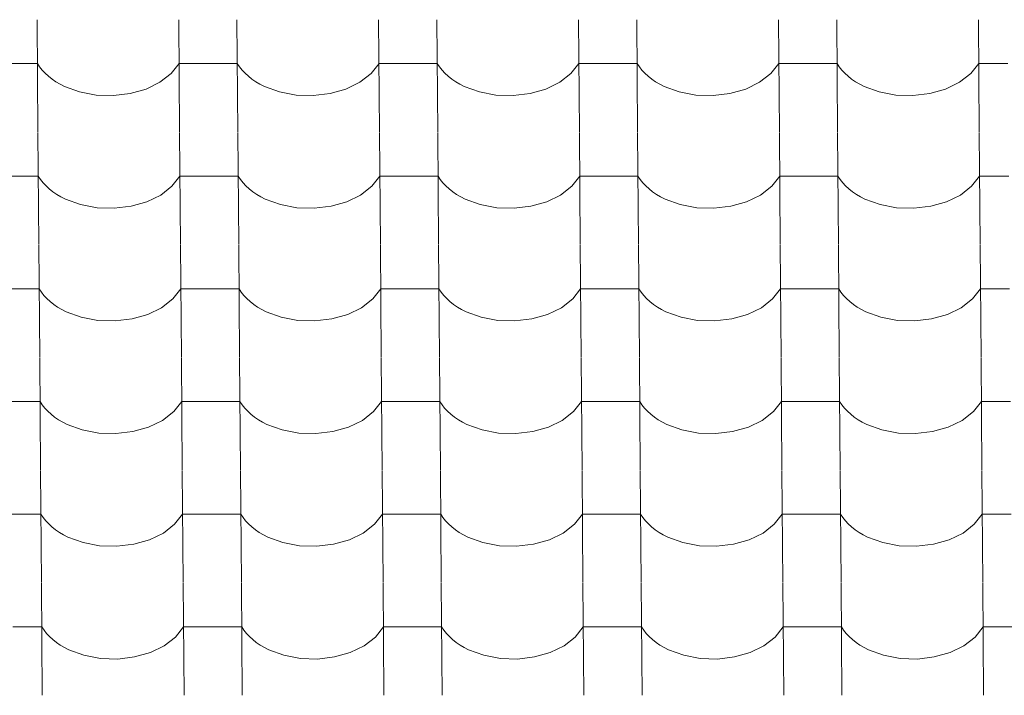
# Model space of a CAD drawing. Header units: millimetres. Extents: x -27785 to 104762, y -947 to 11132.
# Tile 141 of 146: x -1727 to -914, y 7969 to 8526. Entities that reach past the tile are written whole.
import ezdxf

# ---------------------------------------------------------------- set-up
doc = ezdxf.new("R2010")
doc.units = ezdxf.units.MM
doc.header["$MEASUREMENT"] = 0
doc.layers.add('POHLED JIŽNÍ_1_Bourané_Výplně - Povrchové', color=7, linetype='Continuous')
doc.layers.add('POHLED JIŽNÍ_1_Konstrukce - nosné', color=7, linetype='Continuous')

# ---------------------------------------------------------------- blocks, each defined once
blk = doc.blocks.new('*X2', base_point=(-29303.7, -27473.93))
at = {"layer": 'POHLED JIŽNÍ_1_Bourané_Výplně - Povrchové', "color": 7, "linetype": 'Continuous', "lineweight": 13}
for p, q in [((-1712.72, 8526.25), (-1712, 8433.57)), ((-1595.76, 8526.25), (-1595.04, 8433.57)), ((-1547.73, 8526.25), (-1547.01, 8433.57)), ((-1430.77, 8526.25), (-1430.04, 8433.57)), ((-1382.73, 8526.25), (-1382.01, 8433.57)), ((-1265.77, 8526.25), (-1265.05, 8433.57)), ((-1217.74, 8526.25), (-1217.01, 8433.57)), ((-1100.77, 8526.25), (-1100.05, 8433.57)), ((-1052.74, 8526.25), (-1052.02, 8433.57)), ((-935.78, 8526.25), (-935.06, 8433.57)), ((-1712.44, 8490.09), (-1736.46, 8490.09)), ((-1712.44, 8490.09), (-1710.6, 8487.3)), ((-1710.6, 8487.3), (-1708.45, 8484.6)), ((-1708.45, 8484.6), (-1706.03, 8482.02)), ((-1602.08, 8481.71), (-1595.48, 8490.09)), ((-1571.46, 8490.09), (-1595.48, 8490.09)), ((-1547.45, 8490.09), (-1571.46, 8490.09)), ((-1547.45, 8490.09), (-1545.6, 8487.3)), ((-1545.6, 8487.3), (-1543.46, 8484.6)), ((-1543.46, 8484.6), (-1541.03, 8482.02)), ((-1437.09, 8481.71), (-1430.48, 8490.09)), ((-1406.47, 8490.09), (-1430.48, 8490.09)), ((-1382.45, 8490.09), (-1406.47, 8490.09)), ((-1382.45, 8490.09), (-1380.6, 8487.3)), ((-1380.6, 8487.3), (-1378.46, 8484.6)), ((-1378.46, 8484.6), (-1376.03, 8482.02)), ((-1272.09, 8481.71), (-1265.49, 8490.09)), ((-1241.47, 8490.09), (-1265.49, 8490.09)), ((-1217.45, 8490.09), (-1241.47, 8490.09)), ((-1217.45, 8490.09), (-1215.61, 8487.3)), ((-1215.61, 8487.3), (-1213.47, 8484.6)), ((-1213.47, 8484.6), (-1211.04, 8482.02)), ((-1107.1, 8481.71), (-1100.49, 8490.09)), ((-1076.48, 8490.09), (-1100.49, 8490.09)), ((-1052.46, 8490.09), (-1076.48, 8490.09)), ((-1052.46, 8490.09), (-1050.61, 8487.3)), ((-1050.61, 8487.3), (-1048.47, 8484.6)), ((-1048.47, 8484.6), (-1046.04, 8482.02)), ((-942.1, 8481.71), (-935.5, 8490.09)), ((-911.48, 8490.09), (-935.5, 8490.09)), ((-1706.03, 8482.02), (-1703.33, 8479.55)), ((-1703.33, 8479.55), (-1700.37, 8477.23)), ((-1700.37, 8477.23), (-1697.17, 8475.05)), ((-1611.34, 8474.54), (-1602.08, 8481.71)), ((-1541.03, 8482.02), (-1538.33, 8479.55)), ((-1538.33, 8479.55), (-1535.37, 8477.23)), ((-1535.37, 8477.23), (-1532.17, 8475.05)), ((-1446.34, 8474.54), (-1437.09, 8481.71)), ((-1376.03, 8482.02), (-1373.33, 8479.55)), ((-1373.33, 8479.55), (-1370.38, 8477.23)), ((-1370.38, 8477.23), (-1367.17, 8475.05)), ((-1281.34, 8474.54), (-1272.09, 8481.71)), ((-1211.04, 8482.02), (-1208.34, 8479.55)), ((-1208.34, 8479.55), (-1205.38, 8477.23)), ((-1205.38, 8477.23), (-1202.18, 8475.05)), ((-1116.35, 8474.54), (-1107.1, 8481.71)), ((-1046.04, 8482.02), (-1043.34, 8479.55)), ((-1043.34, 8479.55), (-1040.38, 8477.23)), ((-1040.38, 8477.23), (-1037.18, 8475.05)), ((-951.35, 8474.54), (-942.1, 8481.71)), ((-1697.17, 8475.05), (-1693.74, 8473.03)), ((-1693.74, 8473.03), (-1690.1, 8471.18)), ((-1690.1, 8471.18), (-1677.62, 8466.61)), ((-1635.8, 8465.22), (-1622.77, 8468.94)), ((-1622.77, 8468.94), (-1611.34, 8474.54)), ((-1532.17, 8475.05), (-1528.74, 8473.03)), ((-1528.74, 8473.03), (-1525.11, 8471.18)), ((-1525.11, 8471.18), (-1512.63, 8466.61)), ((-1470.8, 8465.22), (-1457.77, 8468.94)), ((-1457.77, 8468.94), (-1446.34, 8474.54)), ((-1367.17, 8475.05), (-1363.75, 8473.03)), ((-1363.75, 8473.03), (-1360.11, 8471.18)), ((-1360.11, 8471.18), (-1347.63, 8466.61)), ((-1305.81, 8465.22), (-1292.78, 8468.94)), ((-1292.78, 8468.94), (-1281.34, 8474.54)), ((-1202.18, 8475.05), (-1198.75, 8473.03)), ((-1198.75, 8473.03), (-1195.11, 8471.18)), ((-1195.11, 8471.18), (-1182.64, 8466.61)), ((-1140.81, 8465.22), (-1127.78, 8468.94)), ((-1127.78, 8468.94), (-1116.35, 8474.54)), ((-1037.18, 8475.05), (-1033.75, 8473.03)), ((-1033.75, 8473.03), (-1030.12, 8471.18)), ((-1030.12, 8471.18), (-1017.64, 8466.61)), ((-975.82, 8465.22), (-962.79, 8468.94)), ((-962.79, 8468.94), (-951.35, 8474.54)), ((-1677.62, 8466.61), (-1663.94, 8464.02)), ((-1663.94, 8464.02), (-1649.76, 8463.55)), ((-1649.76, 8463.55), (-1635.8, 8465.22)), ((-1512.63, 8466.61), (-1498.95, 8464.02)), ((-1498.95, 8464.02), (-1484.77, 8463.55)), ((-1484.77, 8463.55), (-1470.8, 8465.22)), ((-1347.63, 8466.61), (-1333.95, 8464.02)), ((-1333.95, 8464.02), (-1319.77, 8463.55)), ((-1319.77, 8463.55), (-1305.81, 8465.22)), ((-1182.64, 8466.61), (-1168.96, 8464.02)), ((-1168.96, 8464.02), (-1154.77, 8463.55)), ((-1154.77, 8463.55), (-1140.81, 8465.22)), ((-1017.64, 8466.61), (-1003.96, 8464.02)), ((-1003.96, 8464.02), (-989.78, 8463.55)), ((-989.78, 8463.55), (-975.82, 8465.22)), ((-1712, 8433.24), (-1711.28, 8340.57)), ((-1595.04, 8433.24), (-1594.32, 8340.57)), ((-1547, 8433.24), (-1546.28, 8340.57)), ((-1430.04, 8433.24), (-1429.32, 8340.57)), ((-1382.01, 8433.24), (-1381.29, 8340.57)), ((-1265.05, 8433.24), (-1264.32, 8340.57)), ((-1217.01, 8433.24), (-1216.29, 8340.57)), ((-1100.05, 8433.24), (-1099.33, 8340.57)), ((-1052.02, 8433.24), (-1051.29, 8340.57)), ((-935.05, 8433.24), (-934.33, 8340.57)), ((-1711.72, 8397.08), (-1735.74, 8397.08)), ((-1711.72, 8397.08), (-1709.87, 8394.29)), ((-1601.36, 8388.7), (-1594.76, 8397.08)), ((-1570.74, 8397.08), (-1594.76, 8397.08)), ((-1546.72, 8397.08), (-1570.74, 8397.08)), ((-1546.72, 8397.08), (-1544.88, 8394.29)), ((-1436.36, 8388.7), (-1429.76, 8397.08)), ((-1405.74, 8397.08), (-1429.76, 8397.08)), ((-1381.73, 8397.08), (-1405.74, 8397.08)), ((-1381.73, 8397.08), (-1379.88, 8394.29)), ((-1271.37, 8388.7), (-1264.76, 8397.08)), ((-1240.75, 8397.08), (-1264.76, 8397.08)), ((-1216.73, 8397.08), (-1240.75, 8397.08)), ((-1216.73, 8397.08), (-1214.88, 8394.29)), ((-1106.37, 8388.7), (-1099.77, 8397.08)), ((-1075.75, 8397.08), (-1099.77, 8397.08)), ((-1051.73, 8397.08), (-1075.75, 8397.08)), ((-1051.73, 8397.08), (-1049.89, 8394.29)), ((-941.38, 8388.7), (-934.77, 8397.08)), ((-910.76, 8397.08), (-934.77, 8397.08)), ((-1709.87, 8394.29), (-1707.73, 8391.59)), ((-1707.73, 8391.59), (-1705.3, 8389.01)), ((-1705.3, 8389.01), (-1702.6, 8386.54)), ((-1610.61, 8381.53), (-1601.36, 8388.7)), ((-1544.88, 8394.29), (-1542.73, 8391.59)), ((-1542.73, 8391.59), (-1540.31, 8389.01)), ((-1540.31, 8389.01), (-1537.61, 8386.54)), ((-1445.62, 8381.53), (-1436.36, 8388.7)), ((-1379.88, 8394.29), (-1377.74, 8391.59)), ((-1377.74, 8391.59), (-1375.31, 8389.01)), ((-1375.31, 8389.01), (-1372.61, 8386.54)), ((-1280.62, 8381.53), (-1271.37, 8388.7)), ((-1214.88, 8394.29), (-1212.74, 8391.59)), ((-1212.74, 8391.59), (-1210.31, 8389.01)), ((-1210.31, 8389.01), (-1207.61, 8386.54)), ((-1115.63, 8381.53), (-1106.37, 8388.7)), ((-1049.89, 8394.29), (-1047.75, 8391.59)), ((-1047.75, 8391.59), (-1045.32, 8389.01)), ((-1045.32, 8389.01), (-1042.62, 8386.54)), ((-950.63, 8381.53), (-941.38, 8388.7)), ((-1702.6, 8386.54), (-1699.64, 8384.22)), ((-1699.64, 8384.22), (-1696.44, 8382.04)), ((-1696.44, 8382.04), (-1693.01, 8380.02)), ((-1693.01, 8380.02), (-1689.38, 8378.17)), ((-1622.05, 8375.94), (-1610.61, 8381.53)), ((-1537.61, 8386.54), (-1534.65, 8384.22)), ((-1534.65, 8384.22), (-1531.45, 8382.04)), ((-1531.45, 8382.04), (-1528.02, 8380.02)), ((-1528.02, 8380.02), (-1524.38, 8378.17)), ((-1457.05, 8375.94), (-1445.62, 8381.53)), ((-1372.61, 8386.54), (-1369.65, 8384.22)), ((-1369.65, 8384.22), (-1366.45, 8382.04)), ((-1366.45, 8382.04), (-1363.02, 8380.02)), ((-1363.02, 8380.02), (-1359.39, 8378.17)), ((-1292.05, 8375.94), (-1280.62, 8381.53)), ((-1207.61, 8386.54), (-1204.66, 8384.22)), ((-1204.66, 8384.22), (-1201.45, 8382.04)), ((-1201.45, 8382.04), (-1198.03, 8380.02)), ((-1198.03, 8380.02), (-1194.39, 8378.17)), ((-1127.06, 8375.94), (-1115.63, 8381.53)), ((-1042.62, 8386.54), (-1039.66, 8384.22)), ((-1039.66, 8384.22), (-1036.46, 8382.04)), ((-1036.46, 8382.04), (-1033.03, 8380.02)), ((-1033.03, 8380.02), (-1029.4, 8378.17)), ((-962.06, 8375.94), (-950.63, 8381.53)), ((-1689.38, 8378.17), (-1676.9, 8373.6)), ((-1676.9, 8373.6), (-1663.22, 8371.01)), ((-1663.22, 8371.01), (-1649.04, 8370.54)), ((-1649.04, 8370.54), (-1635.08, 8372.21)), ((-1635.08, 8372.21), (-1622.05, 8375.94)), ((-1524.38, 8378.17), (-1511.9, 8373.6)), ((-1511.9, 8373.6), (-1498.22, 8371.01)), ((-1498.22, 8371.01), (-1484.04, 8370.54)), ((-1484.04, 8370.54), (-1470.08, 8372.21)), ((-1470.08, 8372.21), (-1457.05, 8375.94)), ((-1359.39, 8378.17), (-1346.91, 8373.6)), ((-1346.91, 8373.6), (-1333.23, 8371.01)), ((-1333.23, 8371.01), (-1319.05, 8370.54)), ((-1319.05, 8370.54), (-1305.08, 8372.21)), ((-1305.08, 8372.21), (-1292.05, 8375.94)), ((-1194.39, 8378.17), (-1181.91, 8373.6)), ((-1181.91, 8373.6), (-1168.23, 8371.01)), ((-1168.23, 8371.01), (-1154.05, 8370.54)), ((-1154.05, 8370.54), (-1140.09, 8372.21)), ((-1140.09, 8372.21), (-1127.06, 8375.94)), ((-1029.4, 8378.17), (-1016.92, 8373.6)), ((-1016.92, 8373.6), (-1003.24, 8371.01)), ((-1003.24, 8371.01), (-989.05, 8370.54)), ((-989.05, 8370.54), (-975.09, 8372.21)), ((-975.09, 8372.21), (-962.06, 8375.94)), ((-1711.28, 8340.23), (-1710.56, 8247.56)), ((-1594.31, 8340.23), (-1593.59, 8247.56)), ((-1546.28, 8340.23), (-1545.56, 8247.56)), ((-1429.32, 8340.23), (-1428.6, 8247.56)), ((-1381.28, 8340.23), (-1380.56, 8247.56)), ((-1264.32, 8340.23), (-1263.6, 8247.56)), ((-1216.29, 8340.23), (-1215.57, 8247.56)), ((-1099.33, 8340.23), (-1098.61, 8247.56)), ((-1051.29, 8340.23), (-1050.57, 8247.56)), ((-934.33, 8340.23), (-933.61, 8247.56)), ((-1710.99, 8304.07), (-1735.01, 8304.07)), ((-1710.99, 8304.07), (-1709.15, 8301.28)), ((-1709.15, 8301.28), (-1707.01, 8298.59)), ((-1707.01, 8298.59), (-1704.58, 8296)), ((-1600.64, 8295.69), (-1594.03, 8304.07)), ((-1570.02, 8304.07), (-1594.03, 8304.07)), ((-1546, 8304.07), (-1570.02, 8304.07)), ((-1546, 8304.07), (-1544.15, 8301.28)), ((-1544.15, 8301.28), (-1542.01, 8298.59)), ((-1542.01, 8298.59), (-1539.58, 8296)), ((-1435.64, 8295.69), (-1429.04, 8304.07)), ((-1405.02, 8304.07), (-1429.04, 8304.07)), ((-1381, 8304.07), (-1405.02, 8304.07)), ((-1381, 8304.07), (-1379.16, 8301.28)), ((-1379.16, 8301.28), (-1377.01, 8298.59)), ((-1377.01, 8298.59), (-1374.59, 8296)), ((-1270.64, 8295.69), (-1264.04, 8304.07)), ((-1240.02, 8304.07), (-1264.04, 8304.07)), ((-1216.01, 8304.07), (-1240.02, 8304.07)), ((-1216.01, 8304.07), (-1214.16, 8301.28)), ((-1214.16, 8301.28), (-1212.02, 8298.59)), ((-1212.02, 8298.59), (-1209.59, 8296)), ((-1105.65, 8295.69), (-1099.05, 8304.07)), ((-1075.03, 8304.07), (-1099.05, 8304.07)), ((-1051.01, 8304.07), (-1075.03, 8304.07)), ((-1051.01, 8304.07), (-1049.17, 8301.28)), ((-1049.17, 8301.28), (-1047.02, 8298.59)), ((-1047.02, 8298.59), (-1044.6, 8296)), ((-940.65, 8295.69), (-934.05, 8304.07)), ((-910.03, 8304.07), (-934.05, 8304.07)), ((-1704.58, 8296), (-1701.88, 8293.53)), ((-1701.88, 8293.53), (-1698.92, 8291.21)), ((-1698.92, 8291.21), (-1695.72, 8289.03)), ((-1609.89, 8288.52), (-1600.64, 8295.69)), ((-1539.58, 8296), (-1536.88, 8293.53)), ((-1536.88, 8293.53), (-1533.92, 8291.21)), ((-1533.92, 8291.21), (-1530.72, 8289.03)), ((-1444.89, 8288.52), (-1435.64, 8295.69)), ((-1374.59, 8296), (-1371.89, 8293.53)), ((-1371.89, 8293.53), (-1368.93, 8291.21)), ((-1368.93, 8291.21), (-1365.73, 8289.03)), ((-1279.9, 8288.52), (-1270.64, 8295.69)), ((-1209.59, 8296), (-1206.89, 8293.53)), ((-1206.89, 8293.53), (-1203.93, 8291.21)), ((-1203.93, 8291.21), (-1200.73, 8289.03)), ((-1114.9, 8288.52), (-1105.65, 8295.69)), ((-1044.6, 8296), (-1041.9, 8293.53)), ((-1041.9, 8293.53), (-1038.94, 8291.21)), ((-1038.94, 8291.21), (-1035.73, 8289.03)), ((-949.91, 8288.52), (-940.65, 8295.69)), ((-1695.72, 8289.03), (-1692.29, 8287.01)), ((-1692.29, 8287.01), (-1688.66, 8285.16)), ((-1688.66, 8285.16), (-1676.18, 8280.59)), ((-1634.35, 8279.2), (-1621.32, 8282.93)), ((-1621.32, 8282.93), (-1609.89, 8288.52)), ((-1530.72, 8289.03), (-1527.3, 8287.01)), ((-1527.3, 8287.01), (-1523.66, 8285.16)), ((-1523.66, 8285.16), (-1511.18, 8280.59)), ((-1469.36, 8279.2), (-1456.33, 8282.93)), ((-1456.33, 8282.93), (-1444.89, 8288.52)), ((-1365.73, 8289.03), (-1362.3, 8287.01)), ((-1362.3, 8287.01), (-1358.66, 8285.16)), ((-1358.66, 8285.16), (-1346.18, 8280.59)), ((-1304.36, 8279.2), (-1291.33, 8282.93)), ((-1291.33, 8282.93), (-1279.9, 8288.52)), ((-1200.73, 8289.03), (-1197.3, 8287.01)), ((-1197.3, 8287.01), (-1193.67, 8285.16)), ((-1193.67, 8285.16), (-1181.19, 8280.59)), ((-1139.36, 8279.2), (-1126.34, 8282.93)), ((-1126.34, 8282.93), (-1114.9, 8288.52)), ((-1035.73, 8289.03), (-1032.31, 8287.01)), ((-1032.31, 8287.01), (-1028.67, 8285.16)), ((-1028.67, 8285.16), (-1016.19, 8280.59)), ((-974.37, 8279.2), (-961.34, 8282.93)), ((-961.34, 8282.93), (-949.91, 8288.52)), ((-1676.18, 8280.59), (-1662.5, 8278)), ((-1662.5, 8278), (-1648.31, 8277.53)), ((-1648.31, 8277.53), (-1634.35, 8279.2)), ((-1511.18, 8280.59), (-1497.5, 8278)), ((-1497.5, 8278), (-1483.32, 8277.53)), ((-1483.32, 8277.53), (-1469.36, 8279.2)), ((-1346.18, 8280.59), (-1332.51, 8278)), ((-1332.51, 8278), (-1318.32, 8277.53)), ((-1318.32, 8277.53), (-1304.36, 8279.2)), ((-1181.19, 8280.59), (-1167.51, 8278)), ((-1167.51, 8278), (-1153.33, 8277.53)), ((-1153.33, 8277.53), (-1139.36, 8279.2)), ((-1016.19, 8280.59), (-1002.51, 8278)), ((-1002.51, 8278), (-988.33, 8277.53)), ((-988.33, 8277.53), (-974.37, 8279.2)), ((-1710.55, 8247.22), (-1709.83, 8154.55)), ((-1593.59, 8247.22), (-1592.87, 8154.55)), ((-1545.56, 8247.22), (-1544.84, 8154.55)), ((-1428.59, 8247.22), (-1427.87, 8154.55)), ((-1380.56, 8247.22), (-1379.84, 8154.55)), ((-1263.6, 8247.22), (-1262.88, 8154.55)), ((-1215.56, 8247.22), (-1214.84, 8154.55)), ((-1098.6, 8247.22), (-1097.88, 8154.55)), ((-1050.57, 8247.22), (-1049.85, 8154.55)), ((-933.61, 8247.22), (-932.89, 8154.55)), ((-1710.27, 8211.07), (-1734.29, 8211.07)), ((-1710.27, 8211.07), (-1708.43, 8208.27)), ((-1708.43, 8208.27), (-1706.28, 8205.58)), ((-1599.91, 8202.68), (-1593.31, 8211.07)), ((-1569.29, 8211.07), (-1593.31, 8211.07)), ((-1545.28, 8211.07), (-1569.29, 8211.07)), ((-1545.28, 8211.07), (-1543.43, 8208.27)), ((-1543.43, 8208.27), (-1541.29, 8205.58)), ((-1434.92, 8202.68), (-1428.31, 8211.07)), ((-1404.3, 8211.07), (-1428.31, 8211.07)), ((-1380.28, 8211.07), (-1404.3, 8211.07)), ((-1380.28, 8211.07), (-1378.43, 8208.27)), ((-1378.43, 8208.27), (-1376.29, 8205.58)), ((-1269.92, 8202.68), (-1263.32, 8211.07)), ((-1239.3, 8211.07), (-1263.32, 8211.07)), ((-1215.28, 8211.07), (-1239.3, 8211.07)), ((-1215.28, 8211.07), (-1213.44, 8208.27)), ((-1213.44, 8208.27), (-1211.3, 8205.58)), ((-1104.92, 8202.68), (-1098.32, 8211.07)), ((-1074.3, 8211.07), (-1098.32, 8211.07)), ((-1050.29, 8211.07), (-1074.3, 8211.07)), ((-1050.29, 8211.07), (-1048.44, 8208.27)), ((-1048.44, 8208.27), (-1046.3, 8205.58)), ((-939.93, 8202.68), (-933.33, 8211.07)), ((-909.31, 8211.07), (-933.33, 8211.07)), ((-1706.28, 8205.58), (-1703.86, 8202.99)), ((-1703.86, 8202.99), (-1701.16, 8200.53)), ((-1701.16, 8200.53), (-1698.2, 8198.2)), ((-1609.17, 8195.51), (-1599.91, 8202.68)), ((-1541.29, 8205.58), (-1538.86, 8202.99)), ((-1538.86, 8202.99), (-1536.16, 8200.53)), ((-1536.16, 8200.53), (-1533.2, 8198.2)), ((-1444.17, 8195.51), (-1434.92, 8202.68)), ((-1376.29, 8205.58), (-1373.86, 8202.99)), ((-1373.86, 8202.99), (-1371.16, 8200.53)), ((-1371.16, 8200.53), (-1368.2, 8198.2)), ((-1279.17, 8195.51), (-1269.92, 8202.68)), ((-1211.3, 8205.58), (-1208.87, 8202.99)), ((-1208.87, 8202.99), (-1206.17, 8200.53)), ((-1206.17, 8200.53), (-1203.21, 8198.2)), ((-1114.18, 8195.51), (-1104.92, 8202.68)), ((-1046.3, 8205.58), (-1043.87, 8202.99)), ((-1043.87, 8202.99), (-1041.17, 8200.53)), ((-1041.17, 8200.53), (-1038.21, 8198.2)), ((-949.18, 8195.51), (-939.93, 8202.68)), ((-1698.2, 8198.2), (-1695, 8196.02)), ((-1695, 8196.02), (-1691.57, 8194)), ((-1691.57, 8194), (-1687.93, 8192.15)), ((-1687.93, 8192.15), (-1675.45, 8187.58)), ((-1620.6, 8189.92), (-1609.17, 8195.51)), ((-1533.2, 8198.2), (-1530, 8196.02)), ((-1530, 8196.02), (-1526.57, 8194)), ((-1526.57, 8194), (-1522.94, 8192.15)), ((-1522.94, 8192.15), (-1510.46, 8187.58)), ((-1455.6, 8189.92), (-1444.17, 8195.51)), ((-1368.2, 8198.2), (-1365, 8196.02)), ((-1365, 8196.02), (-1361.58, 8194)), ((-1361.58, 8194), (-1357.94, 8192.15)), ((-1357.94, 8192.15), (-1345.46, 8187.58)), ((-1290.61, 8189.92), (-1279.17, 8195.51)), ((-1203.21, 8198.2), (-1200.01, 8196.02)), ((-1200.01, 8196.02), (-1196.58, 8194)), ((-1196.58, 8194), (-1192.94, 8192.15)), ((-1192.94, 8192.15), (-1180.46, 8187.58)), ((-1125.61, 8189.92), (-1114.18, 8195.51)), ((-1038.21, 8198.2), (-1035.01, 8196.02)), ((-1035.01, 8196.02), (-1031.58, 8194)), ((-1031.58, 8194), (-1027.95, 8192.15)), ((-1027.95, 8192.15), (-1015.47, 8187.58)), ((-960.62, 8189.92), (-949.18, 8195.51)), ((-1675.45, 8187.58), (-1661.77, 8184.99)), ((-1661.77, 8184.99), (-1647.59, 8184.52)), ((-1647.59, 8184.52), (-1633.63, 8186.19)), ((-1633.63, 8186.19), (-1620.6, 8189.92)), ((-1510.46, 8187.58), (-1496.78, 8184.99)), ((-1496.78, 8184.99), (-1482.6, 8184.52)), ((-1482.6, 8184.52), (-1468.63, 8186.19)), ((-1468.63, 8186.19), (-1455.6, 8189.92)), ((-1345.46, 8187.58), (-1331.78, 8184.99)), ((-1331.78, 8184.99), (-1317.6, 8184.52)), ((-1317.6, 8184.52), (-1303.64, 8186.19)), ((-1303.64, 8186.19), (-1290.61, 8189.92)), ((-1180.46, 8187.58), (-1166.79, 8184.99)), ((-1166.79, 8184.99), (-1152.6, 8184.52)), ((-1152.6, 8184.52), (-1138.64, 8186.19)), ((-1138.64, 8186.19), (-1125.61, 8189.92)), ((-1015.47, 8187.58), (-1001.79, 8184.99)), ((-1001.79, 8184.99), (-987.61, 8184.52)), ((-987.61, 8184.52), (-973.65, 8186.19)), ((-973.65, 8186.19), (-960.62, 8189.92)), ((-1709.83, 8154.21), (-1709.11, 8061.54)), ((-1592.87, 8154.21), (-1592.15, 8061.54)), ((-1544.83, 8154.21), (-1544.11, 8061.54)), ((-1427.87, 8154.21), (-1427.15, 8061.54)), ((-1379.84, 8154.21), (-1379.12, 8061.54)), ((-1262.88, 8154.21), (-1262.15, 8061.54)), ((-1214.84, 8154.21), (-1214.12, 8061.54)), ((-1097.88, 8154.21), (-1097.16, 8061.54)), ((-1049.84, 8154.21), (-1049.12, 8061.54)), ((-932.88, 8154.21), (-932.16, 8061.54)), ((-1709.55, 8118.06), (-1733.56, 8118.06)), ((-1709.55, 8118.06), (-1707.7, 8115.26)), ((-1707.7, 8115.26), (-1705.56, 8112.57)), ((-1705.56, 8112.57), (-1703.13, 8109.98)), ((-1599.19, 8109.67), (-1592.59, 8118.06)), ((-1568.57, 8118.06), (-1592.59, 8118.06)), ((-1544.55, 8118.06), (-1568.57, 8118.06)), ((-1544.55, 8118.06), (-1542.71, 8115.26)), ((-1542.71, 8115.26), (-1540.56, 8112.57)), ((-1540.56, 8112.57), (-1538.14, 8109.98)), ((-1434.19, 8109.67), (-1427.59, 8118.06)), ((-1403.57, 8118.06), (-1427.59, 8118.06)), ((-1379.56, 8118.06), (-1403.57, 8118.06)), ((-1379.56, 8118.06), (-1377.71, 8115.26)), ((-1377.71, 8115.26), (-1375.57, 8112.57)), ((-1375.57, 8112.57), (-1373.14, 8109.98)), ((-1269.2, 8109.67), (-1262.59, 8118.06)), ((-1238.58, 8118.06), (-1262.59, 8118.06)), ((-1214.56, 8118.06), (-1238.58, 8118.06)), ((-1214.56, 8118.06), (-1212.71, 8115.26)), ((-1212.71, 8115.26), (-1210.57, 8112.57)), ((-1210.57, 8112.57), (-1208.14, 8109.98)), ((-1104.2, 8109.67), (-1097.6, 8118.06)), ((-1073.58, 8118.06), (-1097.6, 8118.06)), ((-1049.56, 8118.06), (-1073.58, 8118.06)), ((-1049.56, 8118.06), (-1047.72, 8115.26)), ((-1047.72, 8115.26), (-1045.58, 8112.57)), ((-1045.58, 8112.57), (-1043.15, 8109.98)), ((-939.2, 8109.67), (-932.6, 8118.06)), ((-908.58, 8118.06), (-932.6, 8118.06)), ((-1703.13, 8109.98), (-1700.43, 8107.52)), ((-1700.43, 8107.52), (-1697.47, 8105.19)), ((-1697.47, 8105.19), (-1694.27, 8103.01)), ((-1694.27, 8103.01), (-1690.84, 8100.99)), ((-1619.88, 8096.91), (-1608.44, 8102.5)), ((-1608.44, 8102.5), (-1599.19, 8109.67)), ((-1538.14, 8109.98), (-1535.44, 8107.52)), ((-1535.44, 8107.52), (-1532.48, 8105.19)), ((-1532.48, 8105.19), (-1529.28, 8103.01)), ((-1529.28, 8103.01), (-1525.85, 8100.99)), ((-1454.88, 8096.91), (-1443.45, 8102.5)), ((-1443.45, 8102.5), (-1434.19, 8109.67)), ((-1373.14, 8109.98), (-1370.44, 8107.52)), ((-1370.44, 8107.52), (-1367.48, 8105.19)), ((-1367.48, 8105.19), (-1364.28, 8103.01)), ((-1364.28, 8103.01), (-1360.85, 8100.99)), ((-1289.88, 8096.91), (-1278.45, 8102.5)), ((-1278.45, 8102.5), (-1269.2, 8109.67)), ((-1208.14, 8109.98), (-1205.44, 8107.52)), ((-1205.44, 8107.52), (-1202.49, 8105.19)), ((-1202.49, 8105.19), (-1199.28, 8103.01)), ((-1199.28, 8103.01), (-1195.86, 8100.99)), ((-1124.89, 8096.91), (-1113.45, 8102.5)), ((-1113.45, 8102.5), (-1104.2, 8109.67)), ((-1043.15, 8109.98), (-1040.45, 8107.52)), ((-1040.45, 8107.52), (-1037.49, 8105.19)), ((-1037.49, 8105.19), (-1034.29, 8103.01)), ((-1034.29, 8103.01), (-1030.86, 8100.99)), ((-959.89, 8096.91), (-948.46, 8102.5)), ((-948.46, 8102.5), (-939.2, 8109.67)), ((-1690.84, 8100.99), (-1687.21, 8099.14)), ((-1687.21, 8099.14), (-1674.73, 8094.57)), ((-1674.73, 8094.57), (-1661.05, 8091.98)), ((-1632.91, 8093.18), (-1619.88, 8096.91)), ((-1525.85, 8100.99), (-1522.21, 8099.14)), ((-1522.21, 8099.14), (-1509.73, 8094.57)), ((-1509.73, 8094.57), (-1496.05, 8091.98)), ((-1467.91, 8093.18), (-1454.88, 8096.91)), ((-1360.85, 8100.99), (-1357.22, 8099.14)), ((-1357.22, 8099.14), (-1344.74, 8094.57)), ((-1344.74, 8094.57), (-1331.06, 8091.98)), ((-1302.91, 8093.18), (-1289.88, 8096.91)), ((-1195.86, 8100.99), (-1192.22, 8099.14)), ((-1192.22, 8099.14), (-1179.74, 8094.57)), ((-1179.74, 8094.57), (-1166.06, 8091.98)), ((-1137.92, 8093.18), (-1124.89, 8096.91)), ((-1030.86, 8100.99), (-1027.22, 8099.14)), ((-1027.22, 8099.14), (-1014.75, 8094.57)), ((-1014.75, 8094.57), (-1001.07, 8091.98)), ((-972.92, 8093.18), (-959.89, 8096.91)), ((-1661.05, 8091.98), (-1646.87, 8091.51)), ((-1646.87, 8091.51), (-1632.91, 8093.18)), ((-1496.05, 8091.98), (-1481.87, 8091.51)), ((-1481.87, 8091.51), (-1467.91, 8093.18)), ((-1331.06, 8091.98), (-1316.88, 8091.51)), ((-1316.88, 8091.51), (-1302.91, 8093.18)), ((-1166.06, 8091.98), (-1151.88, 8091.51)), ((-1151.88, 8091.51), (-1137.92, 8093.18)), ((-1001.07, 8091.98), (-986.88, 8091.51)), ((-986.88, 8091.51), (-972.92, 8093.18)), ((-1709.11, 8061.2), (-1708.38, 7968.53)), ((-1592.14, 8061.2), (-1591.42, 7968.53)), ((-1544.11, 8061.2), (-1543.39, 7968.53)), ((-1427.15, 8061.2), (-1426.43, 7968.53)), ((-1379.11, 8061.2), (-1378.39, 7968.53)), ((-1262.15, 8061.2), (-1261.43, 7968.53)), ((-1214.12, 8061.2), (-1213.4, 7968.53)), ((-1097.16, 8061.2), (-1096.43, 7968.53)), ((-1049.12, 8061.2), (-1048.4, 7968.53)), ((-932.16, 8061.2), (-931.44, 7968.53)), ((-1708.82, 8025.05), (-1732.84, 8025.05)), ((-1708.82, 8025.05), (-1706.98, 8022.25)), ((-1706.98, 8022.25), (-1704.84, 8019.56)), ((-1598.46, 8016.66), (-1591.86, 8025.05)), ((-1567.84, 8025.05), (-1591.86, 8025.05)), ((-1543.83, 8025.05), (-1567.84, 8025.05)), ((-1543.83, 8025.05), (-1541.98, 8022.25)), ((-1541.98, 8022.25), (-1539.84, 8019.56)), ((-1433.47, 8016.66), (-1426.87, 8025.05)), ((-1402.85, 8025.05), (-1426.87, 8025.05)), ((-1378.83, 8025.05), (-1402.85, 8025.05)), ((-1378.83, 8025.05), (-1376.99, 8022.25)), ((-1376.99, 8022.25), (-1374.84, 8019.56)), ((-1268.47, 8016.66), (-1261.87, 8025.05)), ((-1237.85, 8025.05), (-1261.87, 8025.05)), ((-1213.84, 8025.05), (-1237.85, 8025.05)), ((-1213.84, 8025.05), (-1211.99, 8022.25)), ((-1211.99, 8022.25), (-1209.85, 8019.56)), ((-1103.48, 8016.66), (-1096.87, 8025.05)), ((-1072.86, 8025.05), (-1096.87, 8025.05)), ((-1048.84, 8025.05), (-1072.86, 8025.05)), ((-1048.84, 8025.05), (-1046.99, 8022.25)), ((-1046.99, 8022.25), (-1044.85, 8019.56)), ((-938.48, 8016.66), (-931.88, 8025.05)), ((-907.86, 8025.05), (-931.88, 8025.05)), ((-1704.84, 8019.56), (-1702.41, 8016.97)), ((-1702.41, 8016.97), (-1699.71, 8014.51)), ((-1699.71, 8014.51), (-1696.75, 8012.18)), ((-1607.72, 8009.49), (-1598.46, 8016.66)), ((-1539.84, 8019.56), (-1537.41, 8016.97)), ((-1537.41, 8016.97), (-1534.71, 8014.51)), ((-1534.71, 8014.51), (-1531.75, 8012.18)), ((-1442.72, 8009.49), (-1433.47, 8016.66)), ((-1374.84, 8019.56), (-1372.42, 8016.97)), ((-1372.42, 8016.97), (-1369.72, 8014.51)), ((-1369.72, 8014.51), (-1366.76, 8012.18)), ((-1277.73, 8009.49), (-1268.47, 8016.66)), ((-1209.85, 8019.56), (-1207.42, 8016.97)), ((-1207.42, 8016.97), (-1204.72, 8014.51)), ((-1204.72, 8014.51), (-1201.76, 8012.18)), ((-1112.73, 8009.49), (-1103.48, 8016.66)), ((-1044.85, 8019.56), (-1042.42, 8016.97)), ((-1042.42, 8016.97), (-1039.72, 8014.51)), ((-1039.72, 8014.51), (-1036.77, 8012.18)), ((-947.73, 8009.49), (-938.48, 8016.66)), ((-1696.75, 8012.18), (-1693.55, 8010)), ((-1693.55, 8010), (-1690.12, 8007.98)), ((-1690.12, 8007.98), (-1686.48, 8006.13)), ((-1686.48, 8006.13), (-1674.01, 8001.56)), ((-1619.15, 8003.9), (-1607.72, 8009.49)), ((-1531.75, 8012.18), (-1528.55, 8010)), ((-1528.55, 8010), (-1525.12, 8007.98)), ((-1525.12, 8007.98), (-1521.49, 8006.13)), ((-1521.49, 8006.13), (-1509.01, 8001.56)), ((-1454.16, 8003.9), (-1442.72, 8009.49)), ((-1366.76, 8012.18), (-1363.56, 8010)), ((-1363.56, 8010), (-1360.13, 8007.98)), ((-1360.13, 8007.98), (-1356.49, 8006.13)), ((-1356.49, 8006.13), (-1344.01, 8001.56)), ((-1289.16, 8003.9), (-1277.73, 8009.49)), ((-1201.76, 8012.18), (-1198.56, 8010)), ((-1198.56, 8010), (-1195.13, 8007.98)), ((-1195.13, 8007.98), (-1191.5, 8006.13)), ((-1191.5, 8006.13), (-1179.02, 8001.56)), ((-1124.16, 8003.9), (-1112.73, 8009.49)), ((-1036.77, 8012.18), (-1033.56, 8010)), ((-1033.56, 8010), (-1030.14, 8007.98)), ((-1030.14, 8007.98), (-1026.5, 8006.13)), ((-1026.5, 8006.13), (-1014.02, 8001.56)), ((-959.17, 8003.9), (-947.73, 8009.49)), ((-1674.01, 8001.56), (-1660.33, 7998.98)), ((-1660.33, 7998.98), (-1646.14, 7998.5)), ((-1646.14, 7998.5), (-1632.18, 8000.17)), ((-1632.18, 8000.17), (-1619.15, 8003.9)), ((-1509.01, 8001.56), (-1495.33, 7998.98)), ((-1495.33, 7998.98), (-1481.15, 7998.5)), ((-1481.15, 7998.5), (-1467.19, 8000.17)), ((-1467.19, 8000.17), (-1454.16, 8003.9)), ((-1344.01, 8001.56), (-1330.33, 7998.98)), ((-1330.33, 7998.98), (-1316.15, 7998.5)), ((-1316.15, 7998.5), (-1302.19, 8000.17)), ((-1302.19, 8000.17), (-1289.16, 8003.9)), ((-1179.02, 8001.56), (-1165.34, 7998.98)), ((-1165.34, 7998.98), (-1151.16, 7998.5)), ((-1151.16, 7998.5), (-1137.19, 8000.17)), ((-1137.19, 8000.17), (-1124.16, 8003.9)), ((-1014.02, 8001.56), (-1000.34, 7998.98)), ((-1000.34, 7998.98), (-986.16, 7998.5)), ((-986.16, 7998.5), (-972.2, 8000.17)), ((-972.2, 8000.17), (-959.17, 8003.9))]:
    blk.add_line(p, q, dxfattribs=at)

msp = doc.modelspace()

# ---------------------------------------------------------------- block references
at = {"layer": 'POHLED JIŽNÍ_1_Konstrukce - nosné', "color": 9, "linetype": 'Continuous', "lineweight": 13}
msp.add_blockref('*X2', (-29303.7, -27473.93), dxfattribs=at)

doc.saveas('drawing.dxf')
